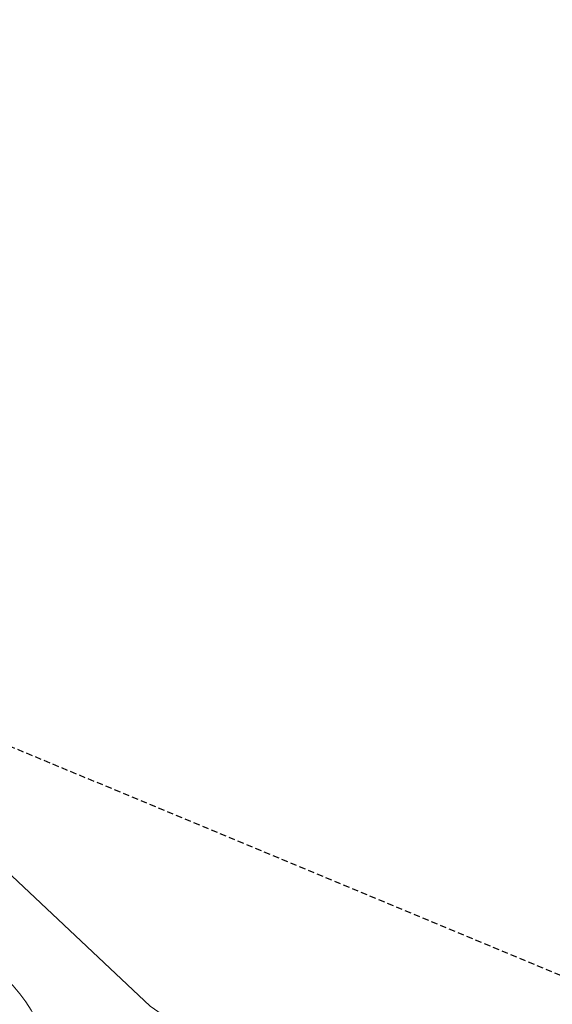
# Model space of a CAD drawing. Header units: metres. Extents: x 6540907 to 6541833, y 5893434 to 5894895.
# Tile 213 of 256: x 6541469 to 6541520, y 5894213 to 5894306. Entities that reach past the tile are written whole.
import ezdxf

# ---------------------------------------------------------------- set-up
doc = ezdxf.new("R2010")
doc.units = ezdxf.units.M
doc.header["$MEASUREMENT"] = 0
doc.linetypes.add('2', pattern=[0.9, 0.6, -0.3])
for name, color, linetype, lineweight in [('woda stojąca', 251, 'CONTINUOUS', 9), ('z_i_krzewy_liściaste_korony', 54, 'ZIGZAG', 20), ('Zakres', 252, 'CONTINUOUS', 15)]:
    doc.layers.add(name, color=color, linetype=linetype, lineweight=lineweight)
doc.linetypes.add('ZIGZAG', pattern='A,0.0001,-0.2,[131,ltypeshp.shx,S=0.2,R=0,X=-0.2,Y=0],-0.4,[131,ltypeshp.shx,S=0.2,R=180,X=0.2,Y=0],-0.2', length=0.8001)

msp = doc.modelspace()

# ---------------------------------------------------------------- linework, layer by layer
at = {"layer": 'woda stojąca', "linetype": 'Continuous', "lineweight": 18, "flags": 128}
msp.add_lwpolyline([(6541367.34, 5894279.258), (6541389.88, 5894276.588), (6541402.75, 5894273.998), (6541409.99, 5894272.718), (6541446.46, 5894245.798), (6541481.8, 5894212.568), (6541502.15, 5894198.468), (6541553.78, 5894181.838), (6541585.51, 5894167.408), (6541602.96, 5894161.388), (6541638.54, 5894156.538), (6541655.67, 5894151.408), (6541664.14, 5894128.558), (6541679.96, 5894085.878), (6541682.61, 5894081.719)], dxfattribs=at)
at = {"layer": 'z_i_krzewy_liściaste_korony', "linetype": 'Continuous'}
msp.add_ellipse((6541464.178, 5894211.216), major_axis=(-6.952, 6.952), ratio=0.574529, dxfattribs=at)
at = {"layer": 'Zakres', "linetype": '2', "lineweight": 25, "flags": 128}
msp.add_lwpolyline([(6541682.61, 5894095.007), (6541557.28, 5894200.188), (6541380.44, 5894273.688), (6541307.38, 5894262.598), (6541211.66, 5894300.638), (6541170.76, 5894305.568), (6541137.92, 5894291.268), (6541058.11, 5894283.298), (6540997.5, 5894230.068), (6540930.81, 5894138.998)], dxfattribs=at)

doc.saveas('drawing.dxf')
